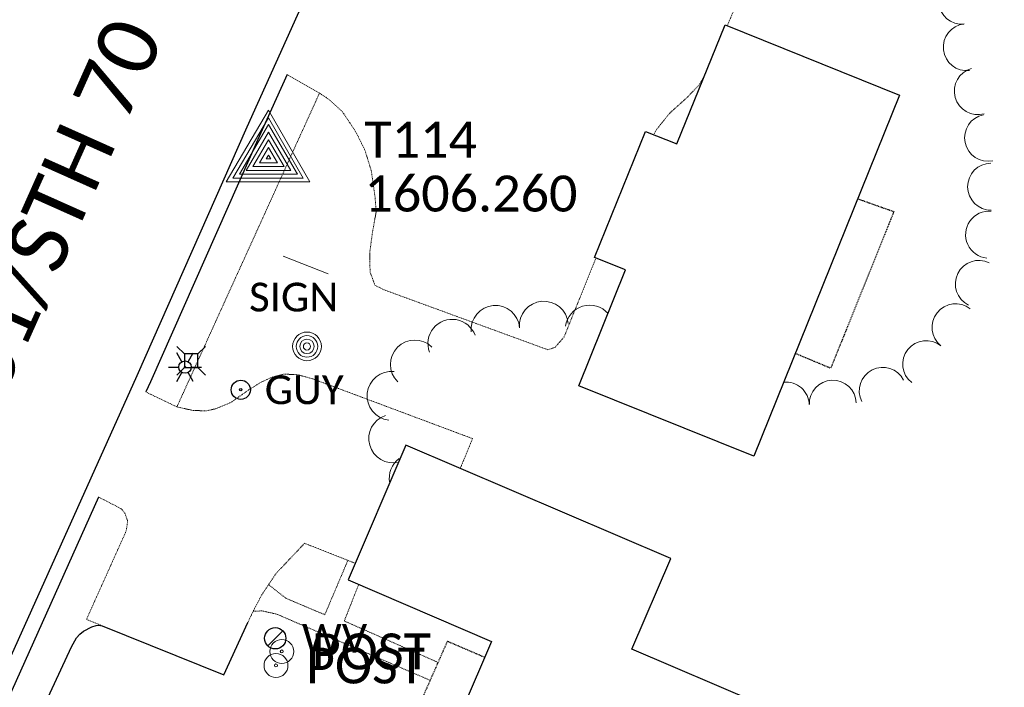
# Model space of a CAD drawing. Extents: x 386237 to 390135, y 96958 to 113752.
# Tile 58 of 116: x 388249 to 388414, y 102283 to 102394. Entities that reach past the tile are written whole.
import ezdxf
from ezdxf.enums import TextEntityAlignment as Align

# ---------------------------------------------------------------- set-up
doc = ezdxf.new("R2010")
doc.units = 0
doc.header["$MEASUREMENT"] = 0
doc.linetypes.add('Wisdot3', pattern=[0.1875, 0.125, -0.0625])
doc.linetypes.add('Wisdot5', pattern=[0.1, 0.05, -0.05])
for name, color, linetype, lineweight in [('E_BLD', 231, 'Continuous', 25), ('E_DWY', 51, 'Wisdot3', 18), ('E_LAND_Vegetation', 81, 'Continuous', 18), ('E_LTG', 21, 'Continuous', 25), ('E_MAP_Control', 131, 'Continuous', 18), ('E_MISCPROP', 31, 'Continuous', 18), ('E_MISCPROP_HvyDash', 231, 'Wisdot3', 25), ('E_PATH_Sidewalk', 51, 'Wisdot5', 18), ('E_RDWY', 21, 'Continuous', 25), ('E_RDWY_AsphConc', 201, 'Continuous', 25), ('E_RDWY_Name', 21, 'Continuous', 18), ('E_SGN', 21, 'Continuous', 18), ('E_UTL_AG_Bold', 31, 'Continuous', 25), ('E_UTL_EGuyWire', 201, 'Continuous', 25), ('E_UTL_W', 171, 'Continuous', 25)]:
    doc.layers.add(name, color=color, linetype=linetype, lineweight=lineweight)
doc.styles.add('CalibriLight', font='calibril.ttf')

# ---------------------------------------------------------------- blocks, each defined once
blk = doc.blocks.new('TP')
at = {"color": 0, "linetype": 'ByBlock', "lineweight": -2, "transparency": 16777216, "flags": 128}
for points in [[(6.92, -4.06), (0, 7.92), (-7.08, -4.06)], [(5.8, -3.42), (0, 6.63), (-5.95, -3.42)], [(4.83, -2.77), (0, 5.51), (-4.82, -2.77)], [(3.72, -2.13), (0, 4.23), (-3.71, -2.13)], [(2.61, -1.5), (0, 2.96), (-2.6, -1.5)], [(1.49, -0.86), (0, 1.69), (-1.48, -0.86)], [(0.38, -0.22), (0, 0.42), (-0.37, -0.22)]]:
    blk.add_lwpolyline(points, close=True, dxfattribs=at)
blk = doc.blocks.new('GUY')
at = {"color": 0, "linetype": 'ByBlock', "lineweight": -2, "transparency": 16777216}
for radius in [4, 0.5]:
    blk.add_circle((0, 0), radius, dxfattribs=at)
at = {"color": 0, "linetype": 'ByBlock', "lineweight": -2, "transparency": 16777216, "style": 'CalibriLight'}
blk.add_text('GUY', height=12, dxfattribs=at).set_placement((10, 0), align=Align.MIDDLE_LEFT)
blk = doc.blocks.new('LPOL')
at = {"color": 0, "linetype": 'ByBlock', "lineweight": -2, "transparency": 16777216}
for p, q in [((-0.75, 1.3), (-2, 3.46)), ((0.75, 1.3), (2, 3.46)), ((-4, 0), (-1.5, 0)), ((1.5, 0), (4, 0)), ((-2, -3.46), (-0.75, -1.3)), ((2, -3.46), (0.75, -1.3))]:
    blk.add_line(p, q, dxfattribs=at)
for radius in [1.5, 1.5, 1.5, 0.125]:
    blk.add_circle((0, 0), radius, dxfattribs=at)
blk = doc.blocks.new('PED')
at = {"color": 0, "linetype": 'ByBlock', "lineweight": -2, "transparency": 16777216}
for p, q in [((-2.5, 2.5), (-5.33, 5.33)), ((2.5, 2.5), (5.33, 5.33)), ((-2.5, -2.5), (-5.33, -5.33)), ((2.5, -2.5), (5.33, -5.33))]:
    blk.add_line(p, q, dxfattribs=at)
at = {"color": 0, "linetype": 'ByBlock', "lineweight": -2, "transparency": 16777216, "flags": 128}
blk.add_lwpolyline([(-2.5, -2.5), (2.5, -2.5), (2.5, 2.5), (-2.5, 2.5)], close=True, dxfattribs=at)
blk = doc.blocks.new('POLE')
at = {"color": 0, "linetype": 'ByBlock', "lineweight": -2, "transparency": 16777216}
for radius in [4.46, 3.35, 2.23, 1.12]:
    blk.add_circle((0, 0), radius, dxfattribs=at)
blk = doc.blocks.new('SIGN')
at = {"color": 0, "linetype": 'ByBlock', "lineweight": -2, "transparency": 16777216, "style": 'CalibriLight'}
blk.add_text('SIGN', height=12, dxfattribs=at).set_placement((0, 0), align=Align.MIDDLE_CENTER)
blk = doc.blocks.new('WV')
at = {"color": 0, "linetype": 'ByBlock', "lineweight": -2, "transparency": 16777216}
blk.add_line((-2.83, -2.83), (2.83, 2.83), dxfattribs=at)
blk.add_circle((0, 0), 4, dxfattribs=at)
at = {"color": 0, "linetype": 'ByBlock', "lineweight": -2, "transparency": 16777216, "style": 'CalibriLight'}
blk.add_text('WV', height=10.8, dxfattribs=at).set_placement((10, 0), align=Align.MIDDLE_LEFT)

msp = doc.modelspace()

# ---------------------------------------------------------------- linework, layer by layer
at = {"layer": 'E_BLD', "ltscale": 5}
for p, q in [((388359.03, 102373.61), (388367.07, 102393.51)), ((388367.07, 102393.51), (388396.18, 102381.76)), ((388396.18, 102381.76), (388371.85, 102321.49)), ((388396.18, 102381.76), (388396.18, 102381.76)), ((388345.29, 102354.68), (388353.79, 102375.72)), ((388353.79, 102375.72), (388359.03, 102373.61)), ((388350.46, 102352.59), (388345.29, 102354.68)), ((388342.66, 102333.27), (388350.46, 102352.59)), ((388371.85, 102321.49), (388342.66, 102333.27)), ((388313.81, 102323.36), (388304.16, 102300.85)), ((388357.98, 102304.42), (388313.81, 102323.36)), ((388313.81, 102323.36), (388313.81, 102323.36)), ((388371.85, 102321.49), (388371.85, 102321.49)), ((388351.51, 102289.32), (388357.98, 102304.42)), ((388357.98, 102304.42), (388357.98, 102304.42)), ((388304.16, 102300.85), (388328.1, 102290.59)), ((388328.1, 102290.59), (388319.46, 102270.44)), ((388328.1, 102290.59), (388328.1, 102290.59)), ((388372.56, 102280.29), (388351.51, 102289.32))]:
    msp.add_line(p, q, dxfattribs=at)
at = {"layer": 'E_DWY', "flags": 128}
for points in [[(388365.66, 102411.07), (388369.67, 102409.03), (388371.09, 102407.48), (388371.49, 102405.13), (388370.79, 102402.05), (388369.69, 102398.64), (388367.42, 102393.37)], [(388345.52, 102354.59), (388340.21, 102341.43), (388338.69, 102339.66), (388337.49, 102339.27), (388310.15, 102349.28), (388308.65, 102350.03), (388307.83, 102352.27), (388307.79, 102355.52), (388308.2, 102358.65), (388308.85, 102362.31), (388308.66, 102364.82), (388308.03, 102369.17), (388306.98, 102372.56), (388305.43, 102375.68), (388303.23, 102378.98), (388300.98, 102381.04), (388299.45, 102382.07), (388293.99, 102385.18)], [(388363.74, 102385.25), (388362.64, 102383.37), (388360.77, 102381.42), (388357.87, 102378.82), (388355.63, 102376.04), (388355.17, 102375.17)], [(388270.42, 102332.23), (388275.66, 102329.71), (388278.38, 102329.13), (388280.55, 102329.08), (388282.04, 102329.41), (388284.62, 102330.48), (388287.84, 102332.75), (388289.77, 102333.91), (388291.51, 102334.7), (388293.49, 102335.21), (388295.81, 102335.1), (388298.25, 102334.42), (388324.93, 102324.44), (388322.88, 102319.47)], [(388263.14, 102293.22), (388260.52, 102294.26), (388267.16, 102309.06), (388267.4, 102310.67), (388266.93, 102312), (388266.3, 102312.75), (388262.54, 102314.69)], [(388305.35, 102303.64), (388296.91, 102306.97), (388292.18, 102301.98), (388289.78, 102298.4), (388288.4, 102295.77), (388287.43, 102293.76)]]:
    msp.add_lwpolyline(points, dxfattribs=at)
at = {"layer": 'E_LAND_Vegetation'}
for centre, radius, start, end in [((388406.61, 102397.5), 3.92, 94.4369, 274.4369), ((388407.38, 102389.76), 3.92, 96.5974, 276.5974), ((388409.22, 102382.44), 3.92, 105.5985, 285.5985), ((388410.93, 102374.65), 3.92, 101.4651, 281.4651), ((388411.43, 102366.49), 3.92, 90.4975, 270.4975), ((388411.1, 102358.48), 3.92, 84.7461, 264.7461), ((388409.39, 102350.26), 3.92, 63.9761, 243.9761), ((388336.82, 102343.31), 4.06, 4.9966, 184.9966), ((388405.49, 102343.02), 3.92, 51.6223, 231.6223), ((388328.74, 102342.6), 4.06, 4.9966, 184.9966), ((388344.47, 102342.65), 4.06, 41.0633, 172.4815), ((388321.54, 102340.29), 4.06, 20.6106, 200.6106), ((388315.3, 102336.83), 4.06, 45.3591, 225.3591), ((388400.62, 102336.87), 3.92, 51.6223, 231.6223), ((388311.39, 102331.58), 4.06, 83.8182, 263.8182), ((388393.35, 102332.42), 3.92, 26.9964, 206.9964), ((388377.18, 102329.97), 3.92, 2.123, 94.831), ((388385.03, 102330.26), 3.92, 2.123, 182.123), ((388311.68, 102324.44), 4.06, 108.4767, 282.8315), ((388315.09, 102317.82), 4.06, 125.9432, 190.9281)]:
    msp.add_arc(centre, radius, start, end, dxfattribs=at)
at = {"layer": 'E_MISCPROP'}
for centre, radius in [((388293.1, 102288.92), 2), ((388292.14, 102286.58), 2), ((388293.1, 102288.92), 0.25), ((388292.14, 102286.58), 0.25)]:
    msp.add_circle(centre, radius, dxfattribs=at)
at = {"layer": 'E_MISCPROP_HvyDash', "flags": 128}
for points in [[(388389.2, 102364.46), (388395.21, 102362.33), (388384.68, 102336.18), (388378.77, 102338.64)], [(388326.96, 102287.93), (388320.72, 102290.61), (388312.76, 102272.59), (388325.41, 102266.99), (388325.74, 102267.75)]]:
    msp.add_lwpolyline(points, dxfattribs=at)
at = {"layer": 'E_PATH_Sidewalk', "flags": 128}
for points in [[(388275.61, 102329.74), (388299.4, 102382.11)], [(388290.9, 102300.07), (388293.79, 102297.8), (388300.28, 102295.05), (388304.13, 102304.12)], [(388319.16, 102287.1), (388303.53, 102294.01), (388305.93, 102300.09)], [(388288.34, 102295.64), (388289.84, 102295.69), (388292.26, 102295.15), (388317.85, 102284.11)]]:
    msp.add_lwpolyline(points, dxfattribs=at)
at = {"layer": 'E_RDWY', "flags": 128}
for points in [[(388526.18, 102912.56), (388515.61, 102886.56), (388497.35, 102845.04), (388478.09, 102801.67), (388462.91, 102767.46), (388445.4, 102729.06), (388423.34, 102679.66), (388401.73, 102631.66), (388379.48, 102581.86), (388358.53, 102534.81), (388335.47, 102483.88), (388311.97, 102431.28), (388287.3, 102376.39), (388268.9, 102334.94), (388241.4, 102273.76), (388219.05, 102223.73), (388199.7, 102180.74), (388197.84, 102175.55)], [(388293.99, 102385.18), (388289.58, 102375.37), (388271.18, 102333.92), (388270.42, 102332.23)], [(388262.54, 102314.69), (388243.68, 102272.74), (388221.33, 102222.7), (388201.98, 102179.72), (388200.53, 102176.16)]]:
    msp.add_lwpolyline(points, dxfattribs=at)
at = {"layer": 'E_RDWY_AsphConc', "flags": 128}
msp.add_lwpolyline([(388249.03, 102268.41), (388250.14, 102272.24), (388250.7, 102273.72), (388251.95, 102276.62), (388258.01, 102289.69), (388258.87, 102291.21), (388259.42, 102291.83), (388260.01, 102292.29), (388261.39, 102293.02), (388262.16, 102293.27), (388262.55, 102293.32), (388263.14, 102293.22), (388283.46, 102285.01), (388287.43, 102293.76)], dxfattribs=at)
at = {"layer": 'E_SGN', "ltscale": 5}
msp.add_line((388293.33, 102354.89), (388300.87, 102351.96), dxfattribs=at)

# ---------------------------------------------------------------- block references
at = {"layer": 'E_LTG', "xscale": 0.692840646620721, "yscale": 0.692840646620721, "zscale": 0.692840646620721}
msp.add_blockref('LPOL', (388276.96, 102336.38), dxfattribs=at)
at = {"layer": 'E_MAP_Control', "lineweight": 0}
msp.add_blockref('TP', (388290.89, 102371.34), dxfattribs=at)
msp.add_blockref('TP', (388290.89, 102371.34), dxfattribs=at)
at = {"layer": 'E_MISCPROP', "xscale": 0.5377037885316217, "yscale": 0.5377037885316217, "zscale": 0.5377037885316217}
msp.add_blockref('POLE', (388297.31, 102339.83), dxfattribs=at)
at = {"layer": 'E_SGN', "xscale": 0.3999999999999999, "yscale": 0.3999999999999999, "zscale": 0.3999999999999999}
msp.add_blockref('SIGN', (388295.09, 102348.06), dxfattribs=at)
at = {"layer": 'E_UTL_AG_Bold', "xscale": 0.4503659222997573, "yscale": 0.4503659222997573, "zscale": 0.4503659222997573}
msp.add_blockref('PED', (388277.98, 102337.44), dxfattribs=at)
at = {"layer": 'E_UTL_EGuyWire', "xscale": 0.3999999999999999, "yscale": 0.3999999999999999, "zscale": 0.3999999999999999}
msp.add_blockref('GUY', (388286.26, 102332.59), dxfattribs=at)
at = {"layer": 'E_UTL_W', "xscale": 0.4444444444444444, "yscale": 0.4444444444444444, "zscale": 0.4444444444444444}
msp.add_blockref('WV', (388292.01, 102291.12), dxfattribs=at)

# ---------------------------------------------------------------- texts
at = {"layer": 'E_MAP_Control', "lineweight": 0, "style": 'CalibriLight'}
for s, p in [('T114', (388306.89, 102371.34)), ('T114', (388306.89, 102371.34)), ('1606.260', (388306.89, 102362.34)), ('1606.260', (388306.89, 102362.34))]:
    msp.add_text(s, height=6, dxfattribs=at).set_placement(p)
at = {"layer": 'E_MISCPROP', "style": 'CalibriLight'}
for p in [(388298.1, 102288.92), (388297.14, 102286.58)]:
    msp.add_text('POST', height=6, dxfattribs=at).set_placement(p, align=Align.MIDDLE_LEFT)
at = {"layer": 'E_RDWY_Name', "style": 'CalibriLight'}
msp.add_text('USH 51/STH 70', height=10, rotation=65.9314, dxfattribs=at).set_placement((388234.38, 102303.81))

doc.saveas('drawing.dxf')
